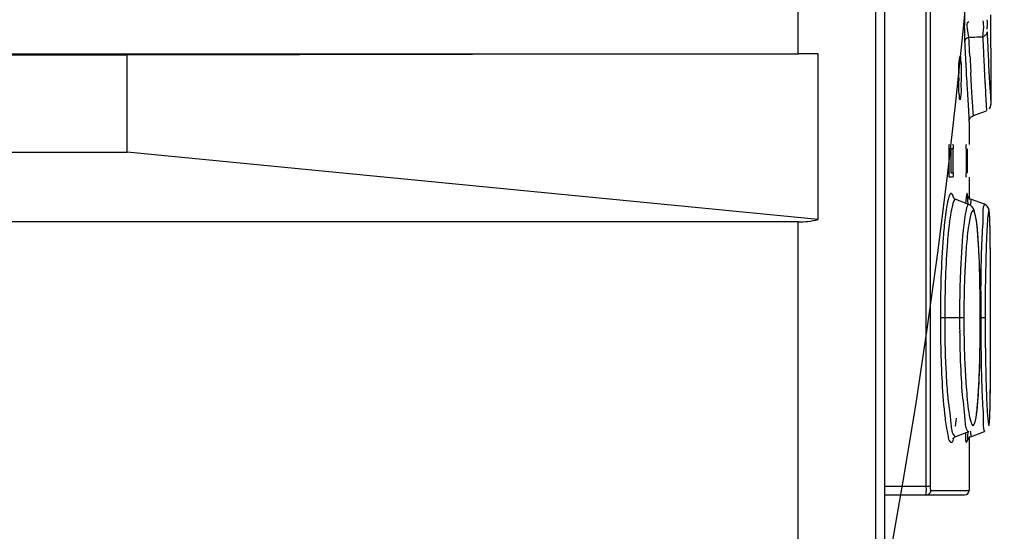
# Model space of a CAD drawing. Header units: inches. Extents: x 0 to 166, y 0 to 117.
# Tile 23 of 73: x 76.824 to 78.602, y 63.407 to 64.329. Entities that reach past the tile are written whole.
import ezdxf

# ---------------------------------------------------------------- set-up
doc = ezdxf.new("R2010")
doc.units = ezdxf.units.IN
doc.header["$LTSCALE"] = 9.105315
doc.header["$MEASUREMENT"] = 0
doc.layers.get('0').update_dxf_attribs({"linetype": 'CONTINUOUS'})

msp = doc.modelspace()

# ---------------------------------------------------------------- linework, layer by layer
at = {"color": 7, "linetype": 'CONTINUOUS'}
for p, q in [((78.3696, 70.7293), (78.3696, 42.1573)), ((78.3861, 68.4985), (78.3861, 63.3408)), ((78.461, 63.4881), (78.461, 68.4999)), ((78.4688, 63.4881), (78.4688, 68.4999)), ((78.2302, 64.2676), (78.2302, 65.3424)), ((78.5388, 64.2892), (78.5383, 64.2978)), ((78.5396, 64.2735), (78.5388, 64.2892)), ((78.5401, 64.2637), (78.5396, 64.2735)), ((78.5779, 64.2778), (78.5779, 64.1817)), ((72.1845, 64.2676), (78.2302, 64.2676)), ((77.0185, 64.2654), (72.1845, 64.2654)), ((78.2658, 64.2676), (77.0185, 64.2654)), ((77.0185, 64.0905), (77.0185, 64.2654)), ((78.2658, 63.9687), (78.2658, 64.2676)), ((78.5739, 64.248), (78.5751, 64.2249)), ((78.5432, 64.2086), (78.5417, 64.2339)), ((78.5751, 64.2249), (78.5762, 64.2059)), ((78.535, 64.2049), (78.5373, 64.1652)), ((78.5444, 64.1881), (78.5432, 64.2086)), ((78.5674, 64.2141), (78.5684, 64.1948)), ((78.5762, 64.2059), (78.577, 64.1913)), ((78.5453, 64.1726), (78.5444, 64.1881)), ((78.5684, 64.1948), (78.5701, 64.1656)), ((78.577, 64.1913), (78.5779, 64.1762)), ((78.5459, 64.1622), (78.5453, 64.1726)), ((78.5373, 64.1652), (78.538, 64.1527)), ((78.538, 64.1527), (78.5384, 64.1461)), ((78.5463, 64.1563), (78.5459, 64.1622)), ((78.5463, 64.1563), (78.5701, 64.165)), ((78.5385, 64.1451), (78.5385, 64.1043)), ((78.5023, 64.0964), (78.5023, 64.0531)), ((78.5059, 64.0964), (78.5059, 64.0531)), ((78.5099, 64.0964), (78.5059, 64.0964)), ((78.5086, 64.1043), (78.5093, 64.1043)), ((78.5099, 64.0531), (78.5099, 64.0964)), ((78.5335, 64.0964), (78.5335, 64.0517)), ((78.536, 64.0531), (78.536, 64.0964)), ((72.1845, 64.0905), (77.0185, 64.0905)), ((78.2658, 63.9687), (77.0185, 64.0905)), ((78.5093, 64.0452), (78.5037, 64.0452)), ((78.5059, 64.0531), (78.5099, 64.0531)), ((78.5385, 64.0452), (78.5385, 64.0048)), ((78.5114, 64.0067), (78.5103, 64.0078)), ((78.5345, 64.0157), (78.5338, 64.0128)), ((78.5145, 64.0048), (78.5142, 64.0049)), ((78.5384, 63.9962), (78.5145, 64.0048)), ((78.517, 64.0043), (78.5146, 64.0048)), ((78.5384, 63.9962), (78.5384, 63.9962)), ((78.5665, 63.9963), (78.5427, 64.0049)), ((78.4972, 63.9865), (78.4953, 63.9723)), ((78.5398, 63.9705), (78.5379, 63.9596)), ((78.5418, 63.9786), (78.5398, 63.9705)), ((78.5729, 63.9786), (78.5721, 63.9707)), ((78.5759, 63.9693), (78.5758, 63.973)), ((78.2302, 63.9645), (72.1845, 63.9645)), ((78.2302, 62.8897), (78.2302, 63.9645)), ((78.5761, 63.9651), (78.5759, 63.9693)), ((78.5763, 63.9603), (78.5761, 63.9651)), ((78.5765, 63.9522), (78.5763, 63.9603)), ((78.5767, 63.9429), (78.5765, 63.9522)), ((78.5769, 63.9246), (78.5767, 63.9429)), ((78.5556, 63.9246), (78.5552, 63.9308)), ((78.5771, 63.9074), (78.5769, 63.9246)), ((78.5573, 63.8888), (78.5567, 63.904)), ((78.5774, 63.8438), (78.5771, 63.9074)), ((78.5578, 63.8723), (78.5573, 63.8888)), ((78.5586, 63.8267), (78.5584, 63.8456)), ((78.5774, 63.7261), (78.5774, 63.8438)), ((78.5588, 63.8069), (78.5586, 63.8267)), ((78.5588, 63.7913), (78.5588, 63.8069)), ((78.5292, 63.7913), (78.4868, 63.7913)), ((78.5587, 63.7667), (78.5588, 63.7913)), ((78.5675, 63.7913), (78.5598, 63.7913)), ((78.5585, 63.7459), (78.5587, 63.7667)), ((78.5582, 63.7262), (78.5585, 63.7459)), ((78.5774, 63.7164), (78.5774, 63.74)), ((78.5577, 63.7076), (78.5582, 63.7262)), ((78.5771, 63.6732), (78.5774, 63.7261)), ((78.5769, 63.6518), (78.5771, 63.6732)), ((78.5766, 63.6374), (78.5769, 63.6518)), ((78.5764, 63.628), (78.5766, 63.6374)), ((78.5511, 63.612), (78.5526, 63.623)), ((78.5759, 63.6132), (78.5763, 63.6225)), ((78.5763, 63.6225), (78.5764, 63.628)), ((78.5143, 63.5962), (78.5157, 63.6105)), ((78.5494, 63.604), (78.5511, 63.612)), ((78.5754, 63.6039), (78.5759, 63.6119)), ((78.5145, 63.5777), (78.5384, 63.5864)), ((78.5384, 63.5864), (78.5384, 63.5864)), ((78.5427, 63.5776), (78.5665, 63.5863)), ((78.5142, 63.5776), (78.5145, 63.5777)), ((78.5146, 63.5777), (78.517, 63.5782)), ((78.5385, 63.5777), (78.5385, 63.4802)), ((78.5399, 63.5762), (78.5427, 63.5776)), ((78.3861, 63.4881), (78.4688, 63.4881)), ((78.3861, 63.4724), (78.5298, 63.4724)), ((78.4697, 63.4802), (78.5376, 63.4802))]:
    msp.add_line(p, q, dxfattribs=at)
for points in [[(78.5383, 64.2978), (78.5369, 64.2973), (78.5356, 64.2966), (78.5344, 64.2958), (78.5333, 64.2949), (78.5324, 64.2939), (78.5317, 64.2929), (78.5311, 64.2917), (78.5307, 64.2904), (78.5306, 64.2891)], [(78.571, 64.3072), (78.5708, 64.306), (78.5705, 64.3047), (78.5699, 64.3036), (78.5692, 64.3025), (78.5683, 64.3014), (78.5673, 64.3005), (78.566, 64.2997), (78.5647, 64.299), (78.5632, 64.2984)], [(78.575, 64.1684), (78.5761, 64.1699), (78.577, 64.1716), (78.5775, 64.1733), (78.5778, 64.175), (78.5779, 64.1762)], [(78.5385, 64.1451), (78.5386, 64.1465), (78.5389, 64.1481), (78.5394, 64.1498), (78.5403, 64.1515), (78.5414, 64.153), (78.5429, 64.1544), (78.5446, 64.1555), (78.5463, 64.1563)], [(78.5023, 64.0964), (78.5024, 64.0977), (78.5024, 64.099), (78.5024, 64.1003), (78.5025, 64.1014), (78.5026, 64.1024), (78.5027, 64.1032), (78.5028, 64.1038), (78.5029, 64.1041), (78.503, 64.1043)], [(78.5093, 64.1043), (78.5094, 64.1041), (78.5095, 64.1038), (78.5096, 64.1032), (78.5097, 64.1024), (78.5098, 64.1014), (78.5098, 64.1003), (78.5099, 64.099), (78.5099, 64.0977), (78.5099, 64.0964)], [(78.5335, 64.0964), (78.5335, 64.0977), (78.5335, 64.0991), (78.5335, 64.1003), (78.5335, 64.1014), (78.5336, 64.1024), (78.5336, 64.1032), (78.5336, 64.1038), (78.5337, 64.1041), (78.5337, 64.1043)], [(78.503, 64.0452), (78.5029, 64.0453), (78.5028, 64.0457), (78.5027, 64.0462), (78.5026, 64.047), (78.5025, 64.048), (78.5024, 64.0492), (78.5024, 64.0504), (78.5024, 64.0517), (78.5023, 64.0531)], [(78.5099, 64.0531), (78.5099, 64.0517), (78.5099, 64.0504), (78.5098, 64.0492), (78.5098, 64.048), (78.5097, 64.047), (78.5096, 64.0462), (78.5095, 64.0457), (78.5094, 64.0453), (78.5093, 64.0452)], [(78.5337, 64.0452), (78.5337, 64.0453), (78.5336, 64.0457), (78.5336, 64.0463), (78.5336, 64.047), (78.5335, 64.048), (78.5335, 64.0491), (78.5335, 64.0504), (78.5335, 64.0517)], [(78.5146, 64.0048), (78.5137, 64.0052), (78.5114, 64.0067)], [(78.5427, 64.0049), (78.5399, 64.0064), (78.538, 64.0081), (78.5369, 64.0096), (78.5362, 64.0108), (78.5359, 64.0116), (78.5357, 64.0121), (78.5357, 64.0122), (78.5357, 64.0122)], [(78.5552, 63.9308), (78.5548, 63.9367), (78.5544, 63.9423), (78.5539, 63.9476), (78.5535, 63.9525), (78.553, 63.9572), (78.5525, 63.9615), (78.552, 63.9655), (78.5515, 63.9693), (78.5509, 63.9727), (78.5504, 63.9757), (78.5498, 63.9786), (78.5492, 63.9811), (78.5486, 63.9834), (78.5478, 63.9856), (78.547, 63.9876), (78.5459, 63.9896), (78.5444, 63.9919), (78.5419, 63.9942), (78.5384, 63.9962)], [(78.5758, 63.973), (78.5757, 63.9747), (78.5756, 63.9763), (78.5755, 63.9777), (78.5754, 63.9791), (78.5753, 63.9803), (78.5752, 63.9815), (78.5751, 63.9825), (78.575, 63.9835), (78.5749, 63.9844), (78.5747, 63.9853), (78.5746, 63.9862), (78.5744, 63.9871), (78.574, 63.9882), (78.5735, 63.9896), (78.5727, 63.9912), (78.5714, 63.993), (78.5694, 63.9948), (78.5665, 63.9963)], [(78.5567, 63.904), (78.5563, 63.9112), (78.556, 63.918), (78.5556, 63.9246)], [(78.5584, 63.8456), (78.5582, 63.8548), (78.5578, 63.8723)], [(78.5557, 63.6599), (78.5561, 63.667), (78.5565, 63.6744), (78.5568, 63.6822), (78.5571, 63.6904), (78.5577, 63.7076)], [(78.5524, 63.6204), (78.553, 63.6249), (78.5535, 63.6299), (78.554, 63.6352), (78.5544, 63.6408), (78.5549, 63.6468), (78.5553, 63.6531), (78.5557, 63.6599)], [(78.5513, 63.6123), (78.5519, 63.6161), (78.5524, 63.6204)], [(78.5104, 63.5752), (78.5101, 63.5746), (78.5099, 63.574), (78.5101, 63.5745), (78.5114, 63.5758), (78.5137, 63.5774), (78.5146, 63.5777)], [(78.5359, 63.5714), (78.5358, 63.5711), (78.5358, 63.5706), (78.5357, 63.5704), (78.5357, 63.5703), (78.5357, 63.5703), (78.5359, 63.5708), (78.5362, 63.5717), (78.5369, 63.573), (78.5381, 63.5745), (78.5399, 63.5762)], [(78.4697, 63.4802), (78.4695, 63.4804), (78.4694, 63.4807), (78.4693, 63.4812), (78.4691, 63.482), (78.469, 63.4829), (78.4689, 63.484), (78.4689, 63.4852), (78.4688, 63.4866), (78.4688, 63.4881)]]:
    msp.add_lwpolyline(points, dxfattribs=at)
for centre, radius, start, end in [((79.2778, 64.3179), 0.7478, 178.0042, 181.3793), ((79.099, 64.3135), 0.569, 181.3751, 181.9327), ((78.9901, 64.3098), 0.4599, 181.9267, 182.576), ((78.4716, 67.4421), 3.145, 271.2163, 271.5684), ((78.5198, 65.6326), 1.3348, 271.6246, 271.8611), ((89.2366, 64.785), 10.6845, 182.61039, 182.7838), ((90.7237, 64.8806), 12.1662, 182.70156, 182.85121), ((84.8519, 64.5808), 6.3281, 182.64128, 182.92732), ((90.6055, 64.8748), 12.0479, 182.85131, 182.98185), ((85.5715, 64.618), 7.0486, 182.93097, 183.15881), ((90.2193, 64.8844), 11.6957, 183.04211, 183.18819), ((89.4125, 64.7937), 10.8606, 182.78422, 182.93293), ((77.7934, 64.2243), 0.7269, 359.9905, 1.1751), ((90.4195, 64.8455), 11.869, 182.93409, 183.04941), ((77.7956, 64.2241), 0.7248, 358.8236, 0.0095), ((90.6398, 64.8992), 12.1247, 183.16573, 183.2827), ((78.9337, 63.9086), 0.4342, 170.9978, 172.8113), ((79.1784, 63.9233), 0.6082, 175.534, 176.5673), ((79.1452, 63.8817), 0.6473, 172.7855, 174.205), ((79.7986, 63.8221), 1.2687, 176.0154, 176.9821), ((76.9021, 63.8308), 1.6562, 1.9935, 2.726), ((81.6299, 63.8169), 3.0621, 178.2506, 178.6512), ((71.5748, 63.8472), 7.0026, 0.33791, 0.51141), ((80.0666, 63.8077), 1.5371, 176.9732, 177.8219), ((76.3993, 63.813), 2.1593, 1.4025, 2.0013), ((82.1258, 63.805), 3.5581, 178.6478, 179.0147), ((67.8678, 63.8249), 10.7096, 0.21941, 0.3403), ((80.6537, 63.7863), 2.1592, 177.9153, 179.8691), ((80.655, 63.7929), 2.1336, 177.9457, 180.0429), ((80.5976, 63.7893), 2.0685, 177.8728, 179.9464), ((75.3568, 63.7899), 3.202, 0.0238, 1.3589), ((83.1513, 63.789), 4.5838, 179.035, 179.9718), ((58.4975, 63.7928), 20.08, 359.99565, 0.20862), ((83.4558, 63.7916), 4.896, 179.4399, 179.7196), ((83.4124, 63.7917), 4.8526, 179.718, 180.0048), ((80.7272, 63.7906), 2.2057, 179.9837, 180.6105), ((80.6149, 63.7935), 2.0858, 180.0618, 182.1089), ((75.0885, 63.7946), 3.4703, 359.0988, 359.9444), ((83.3099, 63.7903), 4.7501, 179.9885, 180.2802), ((83.4939, 63.7956), 4.9264, 180.051, 180.6458), ((55.403, 63.793), 23.1745, 359.86918, 359.9958), ((80.6571, 63.7893), 2.1357, 180.5954, 181.8368), ((75.8626, 63.7828), 2.6961, 358.588, 359.0906), ((82.66, 63.7864), 4.0924, 180.648, 180.9779), ((79.9279, 63.7684), 1.3983, 182.118, 183.9099), ((76.6837, 63.7609), 1.8747, 357.2923, 358.6393), ((82.117, 63.7773), 3.5493, 180.9799, 181.3442), ((70.1144, 63.7464), 8.463, 359.4977, 359.79648), ((81.6377, 63.7658), 3.0699, 181.341, 181.7361), ((79.6293, 63.7447), 1.1335, 183.6124, 184.6207), ((77.906, 63.6423), 0.6705, 357.4021, 358.3398), ((78.968, 63.6668), 0.4761, 186.7579, 188.4942), ((78.5306, 63.4802), 0.00787, 270, 360)]:
    msp.add_arc(centre, radius, start, end, dxfattribs=at)
msp.add_ellipse((67.5208, 65.3733), major_axis=(11.0569, -0.0565), ratio=1, dxfattribs=at)
for centre, major_axis, ratio, start_param, end_param in [((67.5208, 64.2723), (2.5404, 10.7613), 1, -1.333919, -1.333009), ((67.5208, 64.2723), (10.7613, -2.5404), 1, 6.517333, 6.520972), ((67.5208, 64.2723), (6.4652, 8.97), 1, -0.94395, -0.94122), ((67.5208, 64.2723), (7.8185, 7.8185), 1, -0.783985, -0.783075), ((67.5208, 64.2723), (-7.8185, 7.8185), 1, -2.354781, -2.353871), ((67.5208, 64.2723), (11.0571, 0), 1, 0.000504, 0.001414), ((67.5208, 64.2723), (8.8274, -6.6585), 1, 0.646752, 0.647662), ((78.2121, 64.2649), (0.1575, 0.0003), 0.017455, 1.222664, 1.455569), ((78.2121, 64.122), (-0.1176, 0.1176), 0.890968, -3.869395, -3.636489)]:
    msp.add_ellipse(centre, major_axis=major_axis, ratio=ratio, start_param=start_param, end_param=end_param, dxfattribs=at)
for points, knots in [([(78.5383, 64.2978), (78.5366, 64.3028), (78.5363, 64.3114), (78.5342, 64.3239), (78.5379, 64.3263)], [0, 0, 0, 0, 0.545663, 1, 1, 1, 1]), ([(78.5632, 64.2984), (78.5648, 64.3062), (78.5655, 64.3158), (78.5644, 64.3259), (78.5634, 64.3275)], [0, 0, 0, 0, 0.808481, 1, 1, 1, 1]), ([(78.5709, 64.3293), (78.5707, 64.3243), (78.5722, 64.3223), (78.5704, 64.3121), (78.571, 64.3124)], [0, 0, 0, 0, 0.887824, 1, 1, 1, 1]), ([(78.5222, 64.2636), (78.5233, 64.2636), (78.5227, 64.2576), (78.525, 64.2473), (78.5243, 64.2335), (78.5243, 64.2242)], [0, 0, 0, 0, 0.07863, 0.294964, 1, 1, 1, 1]), ([(78.5222, 64.1849), (78.5212, 64.1849), (78.5217, 64.1909), (78.5193, 64.2012), (78.52, 64.2149), (78.52, 64.2242)], [0, 0, 0, 0, 0.078747, 0.295106, 1, 1, 1, 1]), ([(78.5033, 64.0128), (78.5028, 64.0117), (78.5019, 64.0092), (78.5012, 64.0067), (78.5008, 64.0052)], [0, 0, 0, 0, 0.435813, 1, 1, 1, 1]), ([(78.5053, 64.0157), (78.5049, 64.0154), (78.5041, 64.0145), (78.5036, 64.0134), (78.5033, 64.0128)], [0, 0, 0, 0, 0.415298, 1, 1, 1, 1]), ([(78.5108, 64.0075), (78.5102, 64.01), (78.5103, 64.0136), (78.5061, 64.0163), (78.5053, 64.0157)], [0, 0, 0, 0, 0.718397, 1, 1, 1, 1]), ([(78.5338, 64.0128), (78.5335, 64.0109), (78.5329, 64.0061), (78.5325, 64.0013), (78.5323, 63.9985)], [0, 0, 0, 0, 0.403865, 1, 1, 1, 1]), ([(78.5359, 64.0119), (78.5357, 64.0131), (78.5367, 64.0148), (78.5346, 64.0159), (78.5345, 64.0157)], [0, 0, 0, 0, 0.83369, 1, 1, 1, 1]), ([(78.5368, 63.9969), (78.5367, 63.9998), (78.5365, 64.0049), (78.5361, 64.0099), (78.5359, 64.0119)], [0, 0, 0, 0, 0.588062, 1, 1, 1, 1]), ([(78.5142, 64.0049), (78.5114, 64.0053), (78.5077, 63.9912), (78.506, 63.9838), (78.5049, 63.9766)], [0, 0, 0, 0, 0.276309, 1, 1, 1, 1]), ([(78.5384, 63.9962), (78.536, 63.997), (78.5322, 63.9821), (78.5311, 63.9758), (78.5301, 63.9687)], [0, 0, 0, 0, 0.257524, 1, 1, 1, 1]), ([(78.5427, 64.005), (78.5419, 64.0052), (78.5416, 63.9995), (78.541, 63.9976), (78.5407, 63.9951)], [0, 0, 0, 0, 0.247704, 1, 1, 1, 1]), ([(78.5617, 63.9247), (78.5622, 63.9414), (78.565, 63.9647), (78.5633, 63.9895), (78.5662, 63.996)], [0, 0, 0, 0, 0.704653, 1, 1, 1, 1]), ([(78.4953, 63.9723), (78.4938, 63.9604), (78.4883, 63.9002), (78.4868, 63.8397), (78.4868, 63.7913)], [0, 0, 0, 0, 0.19837, 1, 1, 1, 1]), ([(78.5495, 63.9782), (78.5488, 63.9807), (78.5459, 63.9894), (78.5425, 63.981), (78.5418, 63.9786)], [0, 0, 0, 0, 0.50727, 1, 1, 1, 1]), ([(78.5564, 63.9096), (78.556, 63.9173), (78.5545, 63.9402), (78.5533, 63.9634), (78.5495, 63.9782)], [0, 0, 0, 0, 0.337478, 1, 1, 1, 1]), ([(78.5754, 63.9782), (78.5752, 63.9806), (78.5744, 63.9896), (78.5731, 63.9809), (78.5729, 63.9786)], [0, 0, 0, 0, 0.513557, 1, 1, 1, 1]), ([(78.5771, 63.9097), (78.577, 63.9174), (78.5767, 63.9403), (78.5766, 63.9632), (78.5754, 63.9782)], [0, 0, 0, 0, 0.338652, 1, 1, 1, 1]), ([(78.5301, 63.9687), (78.5292, 63.9624), (78.5255, 63.9293), (78.5238, 63.8961), (78.5228, 63.8693)], [0, 0, 0, 0, 0.193065, 1, 1, 1, 1]), ([(78.5379, 63.9596), (78.5374, 63.9562), (78.5352, 63.9398), (78.5338, 63.9233), (78.5329, 63.9102)], [0, 0, 0, 0, 0.20638, 1, 1, 1, 1]), ([(78.5714, 63.9597), (78.5711, 63.9564), (78.5702, 63.9399), (78.5696, 63.9235), (78.5692, 63.9104)], [0, 0, 0, 0, 0.205583, 1, 1, 1, 1]), ([(78.5011, 63.947), (78.5005, 63.941), (78.4981, 63.9137), (78.4967, 63.8863), (78.4959, 63.8649)], [0, 0, 0, 0, 0.219439, 1, 1, 1, 1]), ([(78.56, 63.8394), (78.5601, 63.8472), (78.5604, 63.8756), (78.561, 63.904), (78.5617, 63.9247)], [0, 0, 0, 0, 0.271268, 1, 1, 1, 1]), ([(78.4868, 63.7913), (78.4868, 63.774), (78.4875, 63.7137), (78.4901, 63.6534), (78.4952, 63.6107)], [0, 0, 0, 0, 0.287268, 1, 1, 1, 1]), ([(78.4945, 63.7913), (78.4945, 63.761), (78.4954, 63.7216), (78.4975, 63.6823), (78.4981, 63.6732)], [0, 0, 0, 0, 0.769247, 1, 1, 1, 1]), ([(78.5598, 63.7671), (78.5599, 63.7573), (78.5602, 63.7213), (78.5608, 63.6852), (78.5617, 63.659)], [0, 0, 0, 0, 0.271282, 1, 1, 1, 1]), ([(78.5329, 63.6731), (78.5334, 63.6653), (78.5354, 63.6424), (78.5374, 63.6191), (78.5417, 63.6044)], [0, 0, 0, 0, 0.336733, 1, 1, 1, 1]), ([(78.5526, 63.623), (78.553, 63.6264), (78.5547, 63.6428), (78.5557, 63.6593), (78.5563, 63.6723)], [0, 0, 0, 0, 0.206215, 1, 1, 1, 1]), ([(78.5692, 63.6728), (78.5694, 63.6651), (78.5703, 63.6423), (78.5711, 63.6194), (78.5728, 63.6043)], [0, 0, 0, 0, 0.338334, 1, 1, 1, 1]), ([(78.5763, 63.6229), (78.5764, 63.6263), (78.5768, 63.6427), (78.577, 63.6592), (78.5771, 63.6723)], [0, 0, 0, 0, 0.205627, 1, 1, 1, 1]), ([(78.4995, 63.6533), (78.501, 63.6355), (78.5061, 63.6128), (78.5067, 63.5824), (78.513, 63.5779)], [0, 0, 0, 0, 0.697049, 1, 1, 1, 1]), ([(78.5256, 63.6592), (78.5269, 63.6421), (78.5316, 63.6201), (78.5313, 63.5912), (78.5371, 63.5866)], [0, 0, 0, 0, 0.698732, 1, 1, 1, 1]), ([(78.5617, 63.659), (78.5622, 63.6419), (78.565, 63.6184), (78.5633, 63.5931), (78.5662, 63.5866)], [0, 0, 0, 0, 0.704859, 1, 1, 1, 1]), ([(78.5417, 63.6044), (78.5424, 63.6018), (78.5455, 63.5931), (78.5487, 63.6015), (78.5494, 63.604)], [0, 0, 0, 0, 0.514842, 1, 1, 1, 1]), ([(78.5728, 63.6043), (78.5731, 63.602), (78.5742, 63.5929), (78.5752, 63.6017), (78.5754, 63.6039)], [0, 0, 0, 0, 0.515775, 1, 1, 1, 1]), ([(78.4971, 63.5964), (78.498, 63.5903), (78.5009, 63.5815), (78.5011, 63.5689), (78.5099, 63.5657), (78.5101, 63.5723), (78.5108, 63.575)], [0, 0, 0, 0, 0.452143, 0.706659, 0.793703, 1, 1, 1, 1]), ([(78.5323, 63.584), (78.5327, 63.5785), (78.5307, 63.5621), (78.5357, 63.5694), (78.5359, 63.5705)], [0, 0, 0, 0, 0.83174, 1, 1, 1, 1]), ([(78.5359, 63.5705), (78.5361, 63.5726), (78.5365, 63.5776), (78.5367, 63.5826), (78.5368, 63.5856)], [0, 0, 0, 0, 0.411241, 1, 1, 1, 1]), ([(78.5371, 63.5866), (78.5373, 63.5864), (78.5377, 63.5862), (78.5382, 63.5863), (78.5384, 63.5863)], [0, 0, 0, 0, 0.529184, 1, 1, 1, 1]), ([(78.5407, 63.5875), (78.5409, 63.5854), (78.5414, 63.5822), (78.5418, 63.579), (78.5423, 63.578)], [0, 0, 0, 0, 0.661176, 1, 1, 1, 1]), ([(78.4619, 63.4724), (78.4602, 63.4724), (78.4625, 63.481), (78.461, 63.4846), (78.461, 63.4881)], [0, 0, 0, 0, 0.324516, 1, 1, 1, 1]), ([(78.4619, 63.4724), (78.4639, 63.4724), (78.468, 63.4741), (78.4697, 63.4782), (78.4697, 63.4802)], [0, 0, 0, 0, 0.498893, 1, 1, 1, 1])]:
    msp.add_open_spline(points, degree=3, knots=knots, dxfattribs=at)
for points in [[(78.52, 64.2242), (78.5212, 64.2373), (78.5189, 64.2509), (78.5222, 64.2636)], [(78.5243, 64.2242), (78.5231, 64.2111), (78.5255, 64.1976), (78.5222, 64.1849)], [(78.5008, 64.0052), (78.4992, 63.999), (78.4981, 63.9927), (78.4972, 63.9865)], [(78.5225, 63.7209), (78.5232, 63.7003), (78.5242, 63.6797), (78.5256, 63.6592)]]:
    msp.add_open_spline(points, degree=3, dxfattribs=at)

doc.saveas('drawing.dxf')
